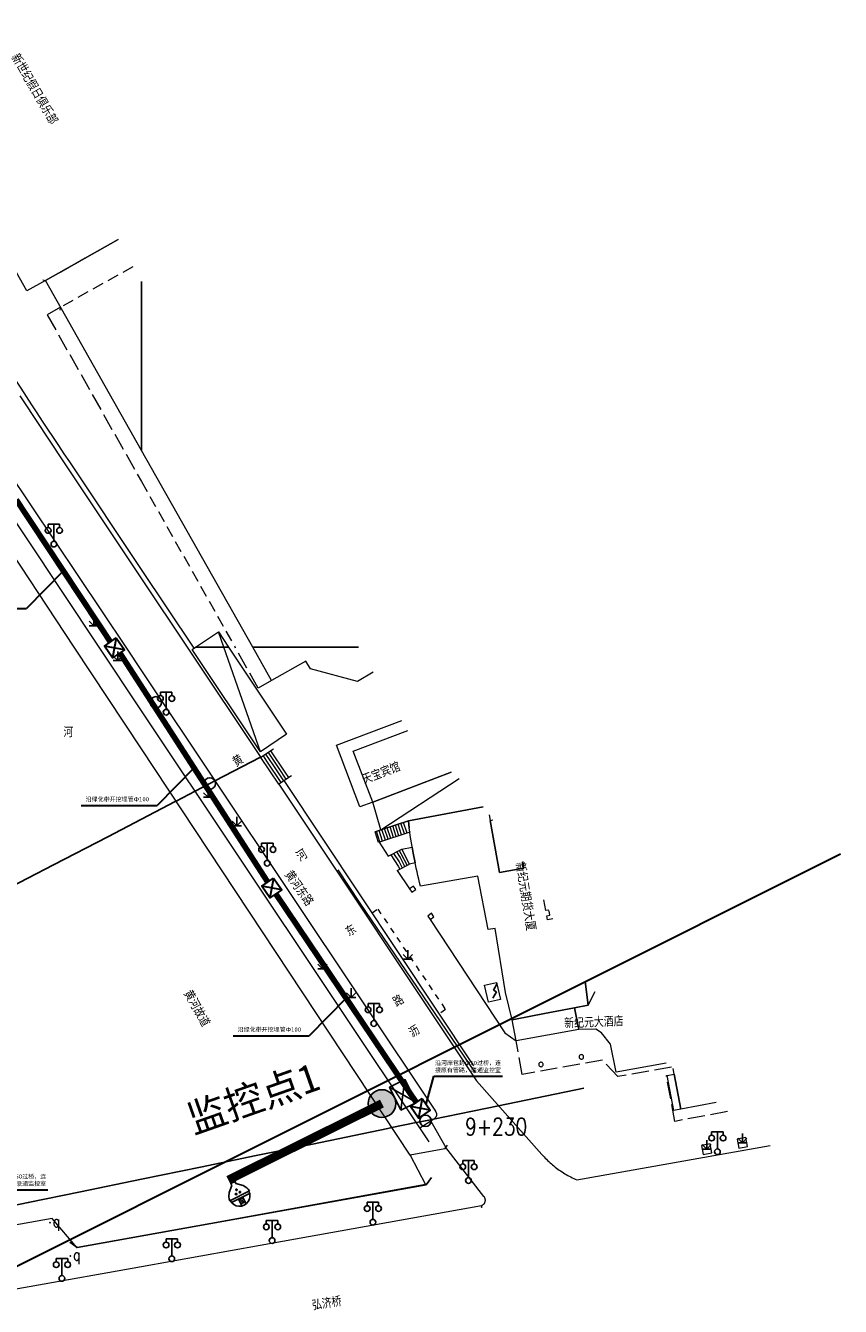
# Model space of a CAD drawing. Extents: x 39527407 to 39530665, y 3786466 to 3790957.
# Tile 54 of 113: x 39529813 to 39529955, y 3787272 to 3787496. Entities that reach past the tile are written whole.
import ezdxf
from ezdxf.enums import TextEntityAlignment as Align

# ---------------------------------------------------------------- set-up
doc = ezdxf.new("R2010")
doc.units = 0
doc.header["$PDSIZE"] = 0.2
for name, pattern in [('X0', [4, 3, -1]), ('X5', [3, 2, -1]), ('X6', [2, 1, -1])]:
    doc.linetypes.add(name, pattern=pattern)
doc.layers.get('0').update_dxf_attribs({"linetype": 'CONTINUOUS'})
for name, color, linetype in [('04-安保监控', 4, 'CONTINUOUS'), ('DLSS', 4, 'CONTINUOUS'), ('JCDL_CLKZD', 142, 'CONTINUOUS'), ('JCDL_DMX_F', 30, 'CONTINUOUS'), ('JCDL_JMDD_F', 231, 'CONTINUOUS'), ('JCDL_JMDX_F', 231, 'CONTINUOUS'), ('JCDL_JT_ZJ', 100, 'CONTINUOUS'), ('JCDL_JTD_F', 100, 'CONTINUOUS'), ('JCDL_JTX_F', 100, 'CONTINUOUS'), ('JMD', 6, 'CONTINUOUS'), ('SXSS', 5, 'CONTINUOUS'), ('ZBTZ', 3, 'CONTINUOUS'), ('zdh', 7, 'CONTINUOUS'), ('断面线', 2, 'CONTINUOUS'), ('水面监控', 7, 'CONTINUOUS'), ('综合管网', 1, 'CONTINUOUS')]:
    doc.layers.add(name, color=color, linetype=linetype)
for name, color, linetype, lineweight in [('JCDL_JMDX', 1, 'CONTINUOUS', 0), ('JCDL_ZBX', 3, 'CONTINUOUS', 0), ('JCDL_ZBX_F', 7, 'CONTINUOUS', 0), ('QT_SYT_ZJ', 7, 'CONTINUOUS', 0), ('TEXTL_ZJ', 7, 'CONTINUOUS', 0)]:
    doc.layers.add(name, color=color, linetype=linetype, lineweight=lineweight)
doc.styles.add('HT', font='simhei.ttf')
doc.styles.add('HZ', font='rs', dxfattribs={"width": 0.8, "bigfont": 'hztxt'})
doc.styles.get("Standard").update_dxf_attribs({"font": 'txt', "width": 1.1})
doc.linetypes.add('X19', pattern='A,4.5,[145,symbolx.shx,S=1,R=0,X=0,Y=1],4.5,-0.5,[146,symbolx.shx,S=1,R=0,X=0,Y=0],-0.5', length=10)
doc.linetypes.add('X35', pattern='A,2,[150,AAA.SHX,S=1,R=0,X=0,Y=1],2,[177,AAA.SHX,S=1,R=0,X=0,Y=0.8],1e-09', length=4)
doc.linetypes.add('X49', pattern='A,0,[5,symbolt.shx,S=1,R=0,X=0,Y=0],-10', length=10)

# ---------------------------------------------------------------- blocks, each defined once
blk = doc.blocks.new('9530003')
at = {"color": 0}
for p, q in [((-0.8, 0), (0.8, 0)), ((0, 0), (0, 1.6))]:
    blk.add_line(p, q, dxfattribs=at)
at = {"color": 0, "linetype": 'Continuous'}
for points in [[(0, 0), (-0.8, 0.8)], [(0, 0), (0.8, 0.8)]]:
    blk.add_lwpolyline(points, dxfattribs=at)
blk = doc.blocks.new('3521000')
at = {"color": 0}
for p, q in [((-1, 3.5), (1, 3.5)), ((0, 0.5), (0, 3.5))]:
    blk.add_line(p, q, dxfattribs=at)
at = {"color": 0, "linetype": 'Continuous', "flags": 128}
for points in [[(-1, 3.5), (-1, 2.9)], [(1, 3.5), (1, 2.9)]]:
    blk.add_lwpolyline(points, dxfattribs=at)
at = {"color": 0}
for centre in [(-1, 2.4), (1, 2.4), (0, 0)]:
    blk.add_circle(centre, 0.5, dxfattribs=at)
blk = doc.blocks.new('5820000')
at = {"color": 0, "linetype": 'Continuous'}
blk.add_circle((0, 0), 1, dxfattribs=at)
blk = doc.blocks.new('5180200')
at = {"color": 0}
for p, q in [((0.14, 1.45), (0.81, 2.6)), ((0, 0), (0.66, 1.15))]:
    blk.add_line(p, q, dxfattribs=at)
at = {"color": 0, "linetype": 'Continuous', "flags": 128}
blk.add_lwpolyline([(0.81, 2.6, 0, 0.3, 0), (0.61, 2.25, 0.3, 0.3, 0)], format="xyseb", dxfattribs=at)
at = {"color": 0, "linetype": 'Continuous'}
blk.add_lwpolyline([(0.14, 1.45), (0.66, 1.15)], dxfattribs=at)
blk = doc.blocks.new('弱电井')
at = {"layer": '综合管网', "linetype": 'Continuous', "lineweight": 30}
for p, q in [((39506004.49, 3778249.61), (39505993.97, 3778244.37)), ((39505996.61, 3778252.25), (39506001.85, 3778241.73))]:
    blk.add_line(p, q, dxfattribs=at)
blk.add_lwpolyline([(39505996.61, 3778252.25), (39506004.49, 3778249.61), (39506001.85, 3778241.73), (39505993.97, 3778244.37)], close=True, dxfattribs=at)
blk = doc.blocks.new('A$C645879D4')
at = {"layer": '04-安保监控'}
h = blk.add_hatch(color=256, dxfattribs=at)
edge = h.paths.add_edge_path()
edge.add_arc((404, 404), 404, 0, 360)
blk.add_circle((404, 404), 404, dxfattribs=at)
blk = doc.blocks.new('A$C2CD672AE')
at = {"layer": '04-安保监控', "color": 6}
for p, q in [((0.34, 5.24), (0.1, 4.53)), ((1.14, 6.57), (0.34, 5.24)), ((3.16, 8.38), (1.14, 6.57)), ((3.16, 8.38), (3.16, 9.15)), ((3.16, 9.15), (4.84, 9.15)), ((4.84, 8.38), (4.84, 9.15)), ((4.84, 8.38), (6.85, 6.57)), ((6.85, 6.57), (7.66, 5.24)), ((7.66, 5.24), (7.9, 4.53)), ((0.1, 4.53), (0, 3.79)), ((0, 3.79), (8, 3.79)), ((0.31, 2.95), (7.69, 2.95)), ((3.16, 2.95), (3.16, 0.09)), ((4.84, 2.95), (4.84, 0.09)), ((7.9, 4.53), (8, 3.79))]:
    blk.add_line(p, q, dxfattribs=at)
for centre, major_axis, start_param, end_param in [((3.26, 4.93), (0.188, 0.188), 6.28318530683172, 12.5663706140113), ((4.02, 6.27), (0.188, 0.188), 3.141593, 9.424778), ((4.85, 4.94), (0.188, 0.188), 3.141593, 9.424778), ((4, 3.79), (2.68, 2.68), 2.356194, 5.497787), ((4, 1.71), (0.595, 0.595), 5.497787, 11.780972), ((4, 1.71), (0.161, 0.161), 5.497787, 11.780972)]:
    blk.add_ellipse(centre, major_axis=major_axis, ratio=1, start_param=start_param, end_param=end_param, dxfattribs=at)
for points in [[(3.03, 5.07), (3.49, 5.07), (2.99, 4.93), (3.52, 4.93)], [(3.03, 4.8), (3.49, 4.8), (2.99, 4.93), (3.52, 4.93)], [(3.12, 5.16), (3.39, 5.16), (3.03, 5.07), (3.49, 5.07)], [(3.12, 4.7), (3.39, 4.7), (3.03, 4.8), (3.49, 4.8)], [(3.26, 5.2), (3.26, 5.2), (3.12, 5.16), (3.39, 5.16)], [(3.26, 4.67), (3.26, 4.67), (3.12, 4.7), (3.39, 4.7)], [(3.79, 6.4), (4.25, 6.4), (3.76, 6.27), (4.29, 6.27)], [(3.79, 6.13), (4.25, 6.14), (3.76, 6.27), (4.29, 6.27)], [(3.89, 6.5), (4.16, 6.5), (3.79, 6.4), (4.25, 6.4)], [(3.89, 6.04), (4.16, 6.04), (3.79, 6.13), (4.25, 6.14)], [(4.02, 6.53), (4.02, 6.53), (3.89, 6.5), (4.16, 6.5)], [(4.02, 6), (4.02, 6), (3.89, 6.04), (4.16, 6.04)], [(4.62, 5.07), (5.08, 5.07), (4.59, 4.94), (5.12, 4.94)], [(4.62, 4.8), (5.09, 4.81), (4.59, 4.94), (5.12, 4.94)], [(4.72, 5.17), (4.99, 5.17), (4.62, 5.07), (5.08, 5.07)], [(4.72, 4.71), (4.99, 4.71), (4.62, 4.8), (5.09, 4.81)], [(4.85, 5.2), (4.85, 5.2), (4.72, 5.17), (4.99, 5.17)], [(4.86, 4.67), (4.86, 4.67), (4.72, 4.71), (4.99, 4.71)]]:
    blk.add_solid(points, dxfattribs=at)
blk = doc.blocks.new('A$C30C14BCC')
at = {"layer": '04-安保监控', "color": 2}
for p, q in [((0, 600), (400, 0)), ((0, 0), (400, 600))]:
    blk.add_line(p, q, dxfattribs=at)
at = {"layer": '04-安保监控', "color": 2, "ltscale": 12}
blk.add_lwpolyline([(0, 600), (400, 600), (400, 0), (0, 0)], close=True, dxfattribs=at)

msp = doc.modelspace()

# ---------------------------------------------------------------- linework, layer by layer
at = {"layer": 'DLSS', "color": 9, "linetype": 'Continuous'}
for p, q in [((39529882.62027, 3787293.40532, -38.58), (39529883.53431, 3787294.71853, -38.58)), ((39529821.58867, 3787282.46721, -38.58), (39529882.62027, 3787293.40532, -38.58)), ((39529821.58867, 3787282.46721, -38.58), (39529820.27546, 3787283.38125, -38.58))]:
    msp.add_line(p, q, dxfattribs=at)
at = {"layer": 'DLSS', "color": 9, "linetype": 'Continuous', "lineweight": 20, "elevation": -38.58}
for points in [[(39529811.58377, 3787431.40545), (39529812.70847, 3787429.67505), (39529813.83752, 3787427.94748), (39529814.9709, 3787426.22276), (39529816.10861, 3787424.50088), (39529817.25064, 3787422.78187), (39529818.39699, 3787421.06573), (39529819.54799, 3787419.35272), (39529832.843, 3787399.42286)], [(39529809.4182, 3787418.35889), (39529830.07498, 3787387.42772)], [(39529832.843, 3787399.42286), (39529840.84484, 3787387.42772)], [(39529830.07498, 3787387.42772), (39529832.843, 3787383.28292)], [(39529840.84484, 3787387.42772), (39529853.719, 3787368.12871)], [(39529832.843, 3787383.28292), (39529884.244, 3787306.31571), (39529884.28275, 3787306.26194), (39529884.31724, 3787306.20532), (39529884.3476, 3787306.14638), (39529884.37368, 3787306.08543), (39529884.39534, 3787306.02277), (39529884.41248, 3787305.95873), (39529884.42501, 3787305.89363), (39529884.43287, 3787305.8278), (39529884.43601, 3787305.76158), (39529884.43441, 3787305.6953), (39529884.4281, 3787305.62931), (39529884.41709, 3787305.56393), (39529884.40799, 3787305.52571), (39529884.40145, 3787305.49951), (39529884.38125, 3787305.43637), (39529884.35661, 3787305.37482), (39529884.32763, 3787305.31519), (39529884.29447, 3787305.25778), (39529884.25731, 3787305.20289), (39529884.21632, 3787305.15078), (39529884.17172, 3787305.10173), (39529884.12374, 3787305.05598), (39529884.07262, 3787305.01377), (39529884.01861, 3787304.97532), (39529883.962, 3787304.94081), (39529883.90308, 3787304.91044), (39529883.84199, 3787304.88471), (39529883.435, 3787304.57371), (39529886.08099, 3787299.94872)], [(39529856.83291, 3787363.46453), (39529891.461, 3787311.59671), (39529902.861, 3787298.75072)], [(39529853.60443, 3787282.88822), (39529892.315, 3787289.81671), (39529892.38027, 3787289.84132), (39529892.44347, 3787289.87085), (39529892.50442, 3787289.90477), (39529892.56283, 3787289.94291), (39529892.6184, 3787289.98508), (39529892.67085, 3787290.03108), (39529892.71992, 3787290.08066), (39529892.76536, 3787290.13358), (39529892.80696, 3787290.18959), (39529892.84449, 3787290.24839), (39529892.87778, 3787290.30969), (39529892.90665, 3787290.3732), (39529892.93096, 3787290.43858), (39529892.946, 3787290.48971), (39529892.9506, 3787290.50552), (39529892.96545, 3787290.57368), (39529892.97546, 3787290.64272), (39529892.98056, 3787290.71229), (39529892.98074, 3787290.78205), (39529892.97599, 3787290.85164), (39529892.96634, 3787290.92073), (39529892.95182, 3787290.98896), (39529892.93253, 3787291.056), (39529892.90855, 3787291.12151), (39529892.88, 3787291.18516), (39529892.84702, 3787291.24663), (39529892.80979, 3787291.30562), (39529892.76848, 3787291.36184), (39529892.723, 3787291.41471), (39529886.08099, 3787299.94872)], [(39529902.861, 3787298.75072), (39529903.05592, 3787298.53261), (39529903.25479, 3787298.3181), (39529903.45725, 3787298.10697), (39529903.66323, 3787297.89928), (39529903.87269, 3787297.6951), (39529904.08556, 3787297.49447), (39529904.30178, 3787297.29746), (39529904.5213, 3787297.10413), (39529904.74404, 3787296.91452), (39529904.96994, 3787296.72869), (39529905.19894, 3787296.5467), (39529905.43098, 3787296.36859), (39529905.66599, 3787296.19442), (39529905.9039, 3787296.02423), (39529906.026, 3787295.93972), (39529906.14464, 3787295.85808), (39529906.38816, 3787295.69601), (39529906.63437, 3787295.53807), (39529906.8832, 3787295.3843), (39529907.13459, 3787295.23475), (39529907.38847, 3787295.08945), (39529907.64476, 3787294.94846), (39529907.90339, 3787294.8118), (39529908.16429, 3787294.67953), (39529908.42738, 3787294.55167), (39529908.69259, 3787294.42826), (39529908.96, 3787294.30972), (39529942.76827, 3787300.32078)], [(39529832.843, 3787279.1723), (39529853.60443, 3787282.88822)], [(39529805.228, 3787274.22971), (39529813.19735, 3787275.65608), (39529832.843, 3787279.1723)]]:
    msp.add_lwpolyline(points, dxfattribs=at)
at = {"layer": 'DLSS', "color": 9, "linetype": 'X6', "lineweight": 0, "elevation": -38.58}
msp.add_lwpolyline([(39529873.18248, 3787340.99859), (39529874.159, 3787341.64772), (39529886.005, 3787324.07871), (39529884.91259, 3787323.35255)], dxfattribs=at)
at = {"layer": 'JCDL_CLKZD', "color": 9}
msp.add_point((39529892.349, 3787289.54072, -38.58), dxfattribs=at)
at = {"layer": 'JCDL_DMX_F', "color": 9, "linetype": 'X35', "lineweight": 0, "elevation": -38.58}
for points in [[(39529832.843, 3787401.03762), (39529820.29537, 3787419.84712), (39529819.33524, 3787421.26623), (39529818.37919, 3787422.68807), (39529817.42692, 3787424.11245), (39529816.47841, 3787425.53935), (39529815.53369, 3787426.96875), (39529814.59276, 3787428.40064), (39529813.65562, 3787429.83503), (39529812.72228, 3787431.27189), (39529811.79275, 3787432.71121), (39529810.86704, 3787434.153), (39529809.94514, 3787435.59723), (39529809.40581, 3787436.44677), (39529809.02708, 3787437.04389), (39529808.11285, 3787438.49298), (39529807.20246, 3787439.94449), (39529806.29592, 3787441.39841), (39529805.39323, 3787442.85471), (39529804.49439, 3787444.31341), (39529803.59975, 3787445.77468)], [(39529825.42777, 3787387.42772), (39529806.17767, 3787416.28089)], [(39529841.92203, 3787387.42772), (39529832.843, 3787401.03762)], [(39529832.843, 3787376.31333), (39529825.42777, 3787387.42772)], [(39529842.03665, 3787387.27215), (39529841.92203, 3787387.42772)], [(39529883.129, 3787300.94171), (39529832.843, 3787376.31333)], [(39529890.96299, 3787314.25071), (39529857.81326, 3787364.11904)]]:
    msp.add_lwpolyline(points, dxfattribs=at)
at = {"layer": 'JCDL_JMDX', "color": 9, "linetype": 'X5', "lineweight": 0, "elevation": -38.58}
for points in [[(39529815.55943, 3787451.7073), (39529816.04111, 3787451.57316), (39529828.73374, 3787458.73651)], [(39529831.32584, 3787453.95278), (39529818.68995, 3787446.87976), (39529818.55582, 3787446.39809)], [(39529832.843, 3787416.391), (39529849.21567, 3787387.42772)]]:
    msp.add_lwpolyline(points, dxfattribs=at)
at = {"layer": 'JCDL_JMDX', "color": 9, "linetype": 'X0', "lineweight": 0, "elevation": -38.58}
for points in [[(39529818.69401, 3787446.88203), (39529816.35434, 3787445.55946), (39529832.843, 3787416.391)], [(39529855.59423, 3787381.63144), (39529853.24346, 3787380.30256), (39529849.21567, 3787387.42772)], [(39529925.51377, 3787314.00873), (39529916.149, 3787312.35072), (39529913.44199, 3787315.22172), (39529899.4235, 3787312.73976), (39529898.34799, 3787318.60571)], [(39529935.30498, 3787306.24139), (39529926.138, 3787304.52571), (39529924.64754, 3787312.43893), (39529924.64323, 3787312.52764), (39529924.76919, 3787312.55176)]]:
    msp.add_lwpolyline(points, dxfattribs=at)
at = {"layer": 'JCDL_JMDX', "color": 9, "linetype": 'Continuous', "lineweight": 0, "elevation": -38.58}
for points in [[(39529847.22037, 3787387.42772), (39529846.27937, 3787390.10064)], [(39529853.647, 3787369.17272), (39529847.22037, 3787387.42772)], [(39529855.92906, 3787369.61293), (39529853.719, 3787368.12871)], [(39529857.27573, 3787363.76017), (39529854.7846, 3787367.49152), (39529854.16101, 3787368.42556)], [(39529857.71854, 3787364.05581), (39529855.8502, 3787366.85432), (39529854.60302, 3787368.7224)], [(39529858.16136, 3787364.35145), (39529856.9158, 3787366.21712), (39529855.04504, 3787369.01924)], [(39529858.60418, 3787364.64708), (39529857.9814, 3787365.57992), (39529855.48705, 3787369.31609)], [(39529856.83291, 3787363.46453), (39529853.719, 3787368.12871)], [(39529859.04699, 3787364.94272), (39529856.83291, 3787363.46453)], [(39529874.69524, 3787355.5047), (39529888.40637, 3787364.46448)], [(39529879.51299, 3787357.08572), (39529873.708, 3787355.18072)], [(39529874.69524, 3787355.5047), (39529879.51299, 3787357.08572)], [(39529879.51299, 3787357.08572), (39529879.59008, 3787356.44326)], [(39529873.708, 3787355.18072), (39529874.69524, 3787355.5047)], [(39529874.272, 3787353.30372), (39529873.708, 3787355.18072)], [(39529874.54149, 3787353.39216), (39529873.93058, 3787355.25376)], [(39529879.7673, 3787355.10708), (39529874.272, 3787353.30372)], [(39529875.01656, 3787353.54806), (39529874.40565, 3787355.40966)], [(39529875.49164, 3787353.70396), (39529874.88073, 3787355.56557)], [(39529875.96671, 3787353.85986), (39529875.3558, 3787355.72147)], [(39529876.44178, 3787354.01576), (39529875.83087, 3787355.87737)], [(39529876.91686, 3787354.17167), (39529876.30595, 3787356.03327)], [(39529877.39193, 3787354.32757), (39529876.78102, 3787356.18918)], [(39529877.867, 3787354.48347), (39529877.25609, 3787356.34508)], [(39529878.34208, 3787354.63937), (39529877.73116, 3787356.50098)], [(39529878.81715, 3787354.79527), (39529878.20624, 3787356.65688)], [(39529879.29222, 3787354.95118), (39529878.68131, 3787356.81279)], [(39529879.59008, 3787356.44326), (39529879.67243, 3787355.80147)], [(39529879.76002, 3787355.16038), (39529879.67243, 3787355.80147)], [(39529879.76002, 3787355.16038), (39529879.7673, 3787355.10708)], [(39529875.96499, 3787350.89872), (39529878.383, 3787352.14371)], [(39529876.44859, 3787351.14772), (39529877.7382, 3787349.14771), (39529878.00926, 3787348.62127)], [(39529876.9322, 3787351.39672), (39529877.8994, 3787349.89671), (39529878.44151, 3787348.84384)], [(39529877.4158, 3787351.64571), (39529878.0606, 3787350.64571), (39529878.87377, 3787349.0664)], [(39529877.8994, 3787351.89471), (39529878.2218, 3787351.39471), (39529879.30602, 3787349.28897)], [(39529878.383, 3787352.14371), (39529880.18231, 3787352.45832)], [(39529879.73827, 3787349.51153), (39529878.383, 3787352.14371)], [(39529880.18231, 3787352.45832), (39529880.36699, 3787351.42671)], [(39529880.36699, 3787351.42671), (39529880.70145, 3787349.72084)], [(39529877.577, 3787348.39871), (39529879.73827, 3787349.51153)], [(39529880.70145, 3787349.72084), (39529879.73827, 3787349.51153)], [(39529903.09788, 3787314.47892), (39529903.08571, 3787314.57523), (39529903.04997, 3787314.6655), (39529902.99291, 3787314.74404), (39529902.9181, 3787314.80593), (39529902.83026, 3787314.84726), (39529902.73489, 3787314.86545), (39529902.638, 3787314.85936), (39529902.54567, 3787314.82936), (39529902.4637, 3787314.77734), (39529902.39724, 3787314.70657), (39529902.35047, 3787314.62149), (39529902.32633, 3787314.52746), (39529902.32633, 3787314.43038), (39529902.35047, 3787314.33634), (39529902.39724, 3787314.25127), (39529902.4637, 3787314.18049), (39529902.54567, 3787314.12848), (39529902.638, 3787314.09847), (39529902.73489, 3787314.09238), (39529902.83026, 3787314.11057), (39529902.9181, 3787314.15191), (39529902.99291, 3787314.21379), (39529903.04997, 3787314.29233), (39529903.08571, 3787314.3826), (39529903.09788, 3787314.47892)], [(39529910.17517, 3787315.80709), (39529910.16283, 3787315.90478), (39529910.12659, 3787315.99633), (39529910.06871, 3787316.07599), (39529909.99284, 3787316.13875), (39529909.90375, 3787316.18068), (39529909.80702, 3787316.19913), (39529909.70875, 3787316.19295), (39529909.61511, 3787316.16252), (39529909.53197, 3787316.10976), (39529909.46457, 3787316.03798), (39529909.41713, 3787315.9517), (39529909.39264, 3787315.85632), (39529909.39264, 3787315.75786), (39529909.41713, 3787315.66248), (39529909.46457, 3787315.5762), (39529909.53197, 3787315.50442), (39529909.61511, 3787315.45166), (39529909.70875, 3787315.42123), (39529909.80702, 3787315.41505), (39529909.90375, 3787315.4335), (39529909.99284, 3787315.47543), (39529910.06871, 3787315.53819), (39529910.12659, 3787315.61785), (39529910.16283, 3787315.7094), (39529910.17517, 3787315.80709)]]:
    msp.add_lwpolyline(points, dxfattribs=at)
at = {"layer": 'JCDL_JMDX', "color": 9, "linetype": 'X19', "lineweight": 0, "elevation": -38.58}
for points in [[(39529874.4045, 3787353.3472), (39529875.96499, 3787350.89872)], [(39529877.577, 3787348.39871), (39529879.712, 3787345.19572)], [(39529883.30699, 3787339.83472), (39529896.39702, 3787320.02141), (39529898.34799, 3787318.60571)]]:
    msp.add_lwpolyline(points, dxfattribs=at)
at = {"layer": 'JCDL_JMDX_F', "color": 9, "linetype": 'Continuous', "lineweight": 0, "elevation": -38.58}
for points in [[(39529879.712, 3787345.19572), (39529880.12599, 3787344.59071), (39529880.81724, 3787345.06374), (39529880.40325, 3787345.66873), (39529879.712, 3787345.19572)], [(39529882.893, 3787340.43971), (39529883.30699, 3787339.83472), (39529883.99824, 3787340.30773), (39529883.58425, 3787340.91274), (39529882.893, 3787340.43971)]]:
    msp.add_lwpolyline(points, dxfattribs=at)
at = {"layer": 'JCDL_JTX_F', "color": 9, "linetype": 'Continuous', "lineweight": 0, "elevation": -38.58}
for points in [[(39529885.89599, 3787299.71971), (39529879.81782, 3787298.6367)], [(39529885.89599, 3787299.71971), (39529886.35367, 3787300.37586)], [(39529879.81782, 3787298.6367), (39529882.517, 3787293.47772)], [(39529882.517, 3787293.47772), (39529850.72977, 3787287.71747)], [(39529817.2355, 3787287.55443), (39529804.435, 3787285.28971)], [(39529821.572, 3787282.43371), (39529817.2355, 3787287.55443)], [(39529850.72977, 3787287.71747), (39529832.843, 3787284.47616)], [(39529832.843, 3787284.47616), (39529821.572, 3787282.43371)]]:
    msp.add_lwpolyline(points, dxfattribs=at)
at = {"layer": 'JCDL_ZBX', "color": 9, "linetype": 'X49', "lineweight": 0, "elevation": -38.58}
msp.add_lwpolyline([(39529867.19043, 3787348.49876), (39529871.04064, 3787342.70122), (39529891.21899, 3787313.0319)], dxfattribs=at)
at = {"layer": 'JCDL_ZBX', "color": 9, "linetype": 'Continuous', "lineweight": 0, "elevation": -38.58}
for points in [[(39529937.02099, 3787301.41471), (39529937.327, 3787299.86272), (39529938.85307, 3787300.1636), (39529938.54706, 3787301.71561), (39529937.02099, 3787301.41471)], [(39529930.77799, 3787300.29571), (39529931.084, 3787298.74371), (39529932.61007, 3787299.04461), (39529932.30406, 3787300.5966), (39529930.77799, 3787300.29571)]]:
    msp.add_lwpolyline(points, dxfattribs=at)
at = {"layer": 'JCDL_ZBX_F', "color": 9, "linetype": 'X0', "lineweight": 0, "elevation": -38.58}
msp.add_lwpolyline([(39529883.435, 3787304.57371), (39529881.53062, 3787303.33745)], dxfattribs=at)
at = {"layer": 'JMD', "color": 9, "linetype": 'Continuous', "lineweight": 0, "elevation": -38.58}
for points in [[(39529828.73374, 3787458.73651), (39529816.04111, 3787451.57316), (39529812.77973, 3787449.73254), (39529810.98974, 3787452.93726), (39529804.56812, 3787464.43428), (39529802.81641, 3787463.45586), (39529799.33936, 3787469.6282), (39529801.11355, 3787470.61917), (39529794.69193, 3787482.11619), (39529792.05325, 3787486.84035), (39529795.16972, 3787488.58105), (39529808.68974, 3787496.13261)], [(39529832.843, 3787451.39461), (39529832.843, 3787421.8624), (39529816.04111, 3787451.57316), (39529828.73374, 3787458.73651)], [(39529870.77946, 3787387.42772), (39529852.31634, 3787387.42772), (39529832.843, 3787421.8624), (39529832.843, 3787451.39461)], [(39529848.06132, 3787387.42772), (39529842.27, 3787387.42772), (39529846.27937, 3787390.10064), (39529848.06132, 3787387.42772)], [(39529858.20538, 3787372.21163), (39529853.647, 3787369.17272), (39529841.721, 3787387.06171), (39529842.27, 3787387.42772), (39529848.06132, 3787387.42772), (39529858.20538, 3787372.21163)], [(39529873.37065, 3787383.05856), (39529870.59699, 3787381.47172), (39529862.383, 3787383.64171), (39529861.59936, 3787385.02743), (39529855.59423, 3787381.63144), (39529852.31634, 3787387.42772), (39529870.77946, 3787387.42772)], [(39529873.271, 3787360.36271), (39529871.02571, 3787359.50703), (39529866.931, 3787370.28372), (39529878.36506, 3787374.6372)], [(39529873.271, 3787360.36271), (39529869.87735, 3787369.26766), (39529879.39777, 3787372.89587)], [(39529887.0136, 3787365.60001), (39529873.271, 3787360.36271)], [(39529892.61173, 3787359.54611), (39529879.51299, 3787357.08572), (39529874.69524, 3787355.5047), (39529873.271, 3787360.36271), (39529887.0136, 3787365.60001)], [(39529901.203, 3787322.95784), (39529897.68099, 3787322.26571), (39529896.48, 3787327.03771), (39529894.70699, 3787338.26272), (39529893.45688, 3787338.07404), (39529891.68332, 3787347.39297), (39529881.64773, 3787345.64514), (39529881.48794, 3787346.27217), (39529881.3333, 3787346.90047), (39529881.18343, 3787347.52994), (39529881.03833, 3787348.16053), (39529880.89802, 3787348.79219), (39529880.76251, 3787349.42489), (39529880.70145, 3787349.72084), (39529880.36699, 3787351.42671), (39529880.18231, 3787352.45832), (39529880.15704, 3787352.60286), (39529880.05043, 3787353.24107), (39529879.94865, 3787353.88007), (39529879.85172, 3787354.51983), (39529879.7673, 3787355.10708), (39529879.67243, 3787355.80147), (39529879.59008, 3787356.44326), (39529879.51299, 3787357.08572), (39529892.61173, 3787359.54611)], [(39529893.65656, 3787358.10775), (39529893.8273, 3787357.16256), (39529895.46863, 3787348.07563), (39529899.72137, 3787348.8235), (39529899.52271, 3787349.90865), (39529899.60194, 3787349.92315)], [(39529899.60194, 3787349.92315), (39529899.52271, 3787349.90865), (39529899.72137, 3787348.8235), (39529895.46863, 3787348.07563), (39529893.8273, 3787357.16256), (39529894.28333, 3787357.24493)], [(39529904.0558, 3787341.46754), (39529903.56954, 3787341.37852), (39529903.22486, 3787343.26131)], [(39529904.77341, 3787339.91842), (39529903.86721, 3787339.75252), (39529903.73646, 3787340.46678), (39529904.26599, 3787340.56372), (39529904.12397, 3787341.32037)], [(39529894.95189, 3787328.81545), (39529895.63888, 3787325.84444), (39529893.521, 3787325.35472), (39529892.83399, 3787328.32571), (39529894.95189, 3787328.81545)], [(39529910.45502, 3787328.97619), (39529910.93699, 3787324.87072), (39529908.58512, 3787324.40854), (39529904.54688, 3787323.61496), (39529901.203, 3787322.95784)], [(39529912.14451, 3787327.18764), (39529910.93699, 3787324.87072), (39529910.45502, 3787328.97619)], [(39529924.61446, 3787314.72215), (39529915.847, 3787313.12871), (39529914.893, 3787318.02071), (39529913.31, 3787320.00672), (39529912.32199, 3787320.64671), (39529909.33499, 3787320.59271), (39529908.58512, 3787324.40854), (39529910.93699, 3787324.87072), (39529912.14451, 3787327.18764)], [(39529898.34799, 3787318.60571), (39529897.68099, 3787322.26571), (39529901.203, 3787322.95784), (39529904.54688, 3787323.61496), (39529908.58512, 3787324.40854), (39529909.33499, 3787320.59271), (39529898.34799, 3787318.60571)], [(39529927.16138, 3787306.65273), (39529925.94647, 3787306.42329), (39529924.76919, 3787312.55176), (39529926.01907, 3787312.77823), (39529927.16138, 3787306.65273)], [(39529927.16138, 3787306.65273), (39529926.01907, 3787312.77823), (39529925.83749, 3787313.75192)], [(39529933.33518, 3787307.80403), (39529927.16138, 3787306.65273)]]:
    msp.add_lwpolyline(points, dxfattribs=at)
at = {"layer": 'SXSS', "color": 9, "linetype": 'X35', "lineweight": 0, "elevation": -38.58}
for points in [[(39529821.08572, 3787387.42772), (39529806.97999, 3787408.75272)], [(39529832.843, 3787369.6531), (39529821.08572, 3787387.42772)], [(39529879.81782, 3787298.6367), (39529832.843, 3787369.6531)]]:
    msp.add_lwpolyline(points, dxfattribs=at)
at = {"layer": 'zdh', "color": 9}
for p in [(39529816.805, 3787286.80072, 1.136), (39529820.367, 3787280.97372, 1.254)]:
    msp.add_point(p, dxfattribs=at)
at = {"layer": '断面线', "color": 9, "elevation": -38.58, "flags": 128}
for points in [[(39529754.76074, 3787316.71724), (39529772.59132, 3787326.00441), (39529778.80666, 3787329.24171), (39529781.47141, 3787330.62485), (39529781.67801, 3787330.73726), (39529790.94187, 3787335.56241), (39529799.80129, 3787340.17689), (39529808.48662, 3787344.7007), (39529817.4298, 3787349.35881), (39529826.92682, 3787354.30539), (39529838.72959, 3787360.45294), (39529838.87759, 3787360.53002), (39529842.21386, 3787362.26774), (39529844.77735, 3787363.60295), (39529845.67398, 3787364.06997), (39529853.65387, 3787368.22634)], [(39529771.33384, 3787281.74857), (39529793.49809, 3787286.31256), (39529800.4503, 3787287.74413), (39529802.77217, 3787288.22225), (39529803.40054, 3787288.35164), (39529813.03516, 3787290.33556), (39529822.17987, 3787292.21861), (39529832.843, 3787294.41433), (39529843.16195, 3787296.53917), (39529852.9172, 3787298.54794), (39529862.73827, 3787300.57026), (39529875.8968, 3787303.27982), (39529876.6447, 3787303.43382), (39529880.88393, 3787304.30675), (39529882.50619, 3787304.6408), (39529883.90308, 3787304.91044), (39529895.29663, 3787307.27457), (39529910.22303, 3787310.34816)]]:
    msp.add_lwpolyline(points, dxfattribs=at)
at = {"layer": '断面线', "color": 9}
for centre in [(39529844.77735, 3787363.60295, -38.58), (39529882.50619, 3787304.6408, -38.58)]:
    msp.add_circle(centre, 1, dxfattribs=at)
at = {"layer": '水面监控', "color": 9, "linetype": 'Continuous', "lineweight": 30}
msp.add_line((39529693.7296, 3787220.51053), (39529955.07948, 3787351.31648), dxfattribs=at)
at = {"layer": '水面监控', "color": 6, "const_width": 1.5}
msp.add_lwpolyline([(39529848.02653, 3787294.28397), (39529874.88714, 3787307.64464)], dxfattribs=at)
at = {"layer": '综合管网', "color": 1, "linetype": 'Continuous', "lineweight": 30}
for p, q in [((39529819.1686, 3787400.79261, -38.58), (39529812.71612, 3787394.21881)), ((39529799.40735, 3787394.21881), (39529812.71612, 3787394.21881)), ((39529842.03023, 3787366.33275, -38.58), (39529835.57775, 3787359.75895)), ((39529822.26897, 3787359.75895), (39529835.57775, 3787359.75895)), ((39529868.61924, 3787326.06713, -38.58), (39529862.16676, 3787319.49333)), ((39529848.85798, 3787319.49333), (39529862.16676, 3787319.49333)), ((39529882.64462, 3787307.51252), (39529883.97893, 3787312.42668)), ((39529883.97893, 3787312.42668), (39529896.00841, 3787312.42668)), ((39529804.41883, 3787292.55999, -38.58), (39529816.44831, 3787292.55999, -38.58))]:
    msp.add_line(p, q, dxfattribs=at)
at = {"layer": '综合管网', "color": 1, "linetype": 'Continuous', "lineweight": 30, "const_width": 1, "elevation": -38.58, "flags": 128}
for points in [[(39529810.93038, 3787413.22855), (39529827.40683, 3787388.35666)], [(39529829.14198, 3787386.30045), (39529854.91848, 3787346.36505)], [(39529856.3295, 3787344.30884), (39529880.90897, 3787307.82542)]]:
    msp.add_lwpolyline(points, dxfattribs=at)

# ---------------------------------------------------------------- block references
at = {"layer": 'JCDL_JMDD_F', "color": 9}
for name, p in [('3521000', (39529817.512, 3787405.46771, -38.58)), ('3521000', (39529837.14, 3787376.07471, -38.58)), ('3521000', (39529854.841, 3787349.66971, -38.58)), ('5180200', (39529894.26232, 3787326.0495, -38.58)), ('3521000', (39529873.46199, 3787321.64171, -38.58)), ('3521000', (39529933.56299, 3787299.21671, -38.58)), ('3521000', (39529890.028, 3787294.18671, -38.58)), ('3521000', (39529873.30699, 3787286.88872, -38.58)), ('3521000', (39529855.671, 3787283.68172, -38.58)), ('3521000', (39529838.13899, 3787280.51172, -38.58)), ('3521000', (39529818.92399, 3787277.07072, -38.58))]:
    msp.add_blockref(name, p, dxfattribs=at)
at = {"layer": 'JCDL_JTD_F', "color": 9}
msp.add_blockref('5820000', (39529835.35599, 3787377.80371, -38.58), dxfattribs=at)
at = {"layer": 'ZBTZ', "color": 9}
for p in [(39529824.50806, 3787391.19835, -38.58), (39529828.67636, 3787385.09413, -38.58), (39529844.50507, 3787361.20289, -38.58), (39529849.50432, 3787356.20364, -38.58), (39529864.50205, 3787331.20739, -38.58), (39529879.40968, 3787332.889, -38.58), (39529869.50126, 3787326.20818, -38.58), (39529931.69404, 3787299.67012, -38.58), (39529937.93704, 3787300.78911, -38.58)]:
    msp.add_blockref('9530003', p, dxfattribs=at)
at = {"layer": '水面监控', "color": 6}
for name, p, xscale, yscale, zscale, rotation in [('A$C645879D4', (39529873.79718, 3787304.39725), -0.005999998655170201, 0.005999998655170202, 0.006, 296.4460997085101), ('A$C30C14BCC', (39529876.21905, 3787310.50854), -0.007499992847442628, 0.007499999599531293, 0.0075, 206.4460997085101), ('A$C2CD672AE', (39529852.51101, 3787290.73857), -0.479999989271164, 0.4800000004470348, 0.4800000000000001, 26.4460997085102)]:
    msp.add_blockref(name, p, dxfattribs=dict(at, xscale=xscale, yscale=yscale, zscale=zscale, rotation=rotation))
at = {"layer": '综合管网', "color": 9, "linetype": 'Continuous', "lineweight": 30, "xscale": 0.3000000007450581, "yscale": 0.3000000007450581, "zscale": 0.3000000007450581, "rotation": 322.9863596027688}
for p in [(29383901.0266, 10017161.44928, -38.58), (29383928.53826, 10017119.45766, -38.58), (29383954.52875, 10017080.91803)]:
    msp.add_blockref('弱电井', p, dxfattribs=at)

# ---------------------------------------------------------------- texts
at = {"layer": 'JCDL_JT_ZJ', "color": 9, "lineweight": 0, "style": 'HZ', "width": 0.8}
for s, rotation, p in [('黄', 31.9138565, (39529849.72904, 3787365.92021, -38.58)), ('河', 31.9138565, (39529860.90777, 3787349.39291, -38.58)), ('东', 31.9138565, (39529869.47995, 3787336.25407, -38.58)), ('路', 31.9138565, (39529877.79501, 3787323.95538, -38.58)), ('沥', 30.9656987, (39529880.55321, 3787318.61492, -38.58))]:
    msp.add_text(s, height=1.8, rotation=rotation, dxfattribs=at).set_placement(p, align=Align.BOTTOM_LEFT)
at = {"layer": 'QT_SYT_ZJ', "color": 9, "style": 'HZ', "width": 0.8}
msp.add_text('河', height=1.8, dxfattribs=at).set_placement((39529819.18152, 3787371.15848, -38.58), align=Align.BOTTOM_LEFT)
at = {"layer": 'TEXTL_ZJ', "color": 9, "style": 'HZ', "width": 0.8}
for s, rotation, p in [('新世纪假日俱乐部', -59.8542138, (39529809.42425, 3787490.30958, -38.58)), ('天宝宾馆', 20.8812276, (39529872.03253, 3787362.87818, -38.58)), ('黄河东路', -55.0672594, (39529857.25419, 3787347.31693, -38.58)), ('新纪元期货大厦', -80.6445053, (39529897.63202, 3787349.59837, -38.58)), ('黄河故道', -60.700483, (39529839.58245, 3787326.62439, -38.58)), ('新纪元大酒店', 2.3468732, (39529906.8419, 3787320.22847, -38.58)), ('弘济桥', 9.0017554, (39529862.90881, 3787270.91296, -38.58))]:
    msp.add_text(s, height=1.8, rotation=rotation, dxfattribs=at).set_placement(p, align=Align.BOTTOM_LEFT)
at = {"layer": 'zdh', "color": 9, "style": 'HZ', "width": 0.8}
for p in [(39529817.305, 3787286.05072, 1.136), (39529820.867, 3787280.22372, 1.254)]:
    msp.add_text('q', height=2, dxfattribs=at).set_placement(p)
at = {"layer": '断面线', "color": 9, "linetype": 'Continuous', "style": 'HZ', "width": 0.8}
msp.add_text('9+230', height=3, dxfattribs=at).set_placement((39529900.32012, 3787303.60094, -38.58), align=Align.MIDDLE_RIGHT)
at = {"layer": '水面监控', "color": 9, "linetype": 'ByBlock', "lineweight": 30, "insert": (39529840.25905, 3787307.03072), "char_height": 5, "width": 39.99046, "attachment_point": 1, "rotation": 19.3772181}
msp.add_mtext('{\\fSimSun|b0|i0|c134|p54;\\C256;监控点1}', dxfattribs=at)
at = {"layer": '综合管网', "color": 1, "linetype": 'Continuous', "lineweight": 30, "char_height": 0.75, "attachment_point": 1, "style": 'HT'}
for s, insert, width in [('沿绿化带开挖埋管Φ100', (39529823.06657, 3787361.23377), 12.7553929), ('沿绿化带开挖埋管Φ100', (39529849.65557, 3787320.96815), 12.7553929), ('沿河岸包封Φ50过桥，连接原有管路，联通监控室', (39529884.1644, 3787315.12489), 12.1666153), ('沿河岸包封Φ50过桥，连接原有管路，联通监控室', (39529804.6043, 3787295.2582, -38.58), 12.1666153)]:
    msp.add_mtext(s, dxfattribs=dict(at, insert=insert, width=width))

doc.saveas('drawing.dxf')
